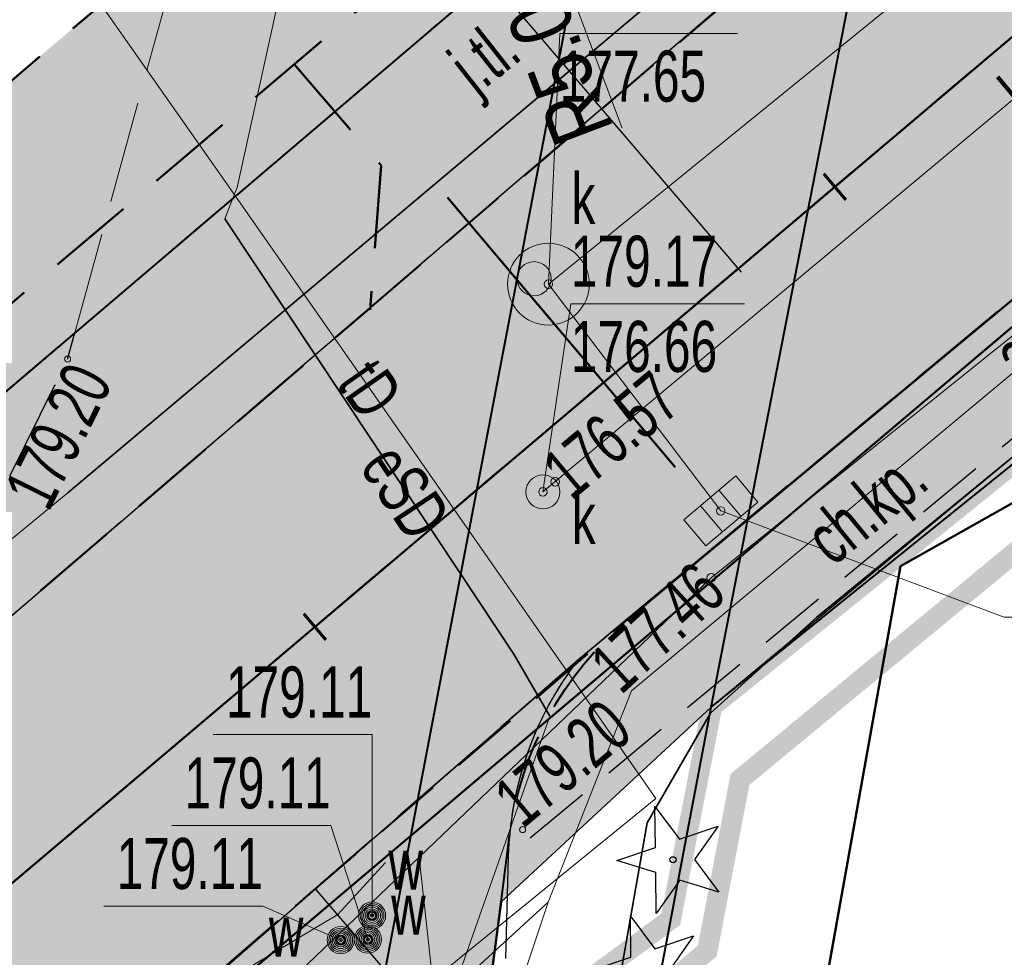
# Model space of a CAD drawing. Header units: metres. Extents: x 7429064 to 7431133, y 5709479 to 5714472.
# Tile 120 of 140: x 7429828 to 7429843, y 5710131 to 5710145. Entities that reach past the tile are written whole.
import ezdxf
from ezdxf.enums import TextEntityAlignment as Align

# ---------------------------------------------------------------- set-up
doc = ezdxf.new("R2010")
doc.units = ezdxf.units.M
for name, pattern in [('1', [0]), ('12', [3, 1, -1, 0, -1]), ('2_KTCR02', [1.5, 1, -0.5]), ('2_KTJZ01', [2, 1.5, -0.5]), ('2_KTKR01', [0]), ('3_14', [1, -1]), ('3_EGBU_A', [0]), ('3_KTCR02', [1.5, 1, -0.5]), ('3_KTJZ01', [2, 1.5, -0.5]), ('3_KTKR01', [0]), ('4', [2.5, 1.5, -1]), ('4_KTJZ01', [2, 1.5, -0.5]), ('4_SUBP02_05', [0]), ('4_SUOP03_13', [0]), ('4_SUOP03_17', [0]), ('4_SUPE_01', [0]), ('4_SUPK_01', [0]), ('4_SUPT_01', [0]), ('4_SUPW_01', [0]), ('7_1', [0]), ('7_SUBP02_05', [0]), ('7_SUOP03_03', [0]), ('7_SUOP03_07', [0]), ('7_SUPE_01', [0]), ('7_SUPK_01', [0]), ('7_SUPT_01', [0]), ('7_SUPW_01', [0]), ('8_SUPE_01', [0]), ('8_SUPT_01', [0]), ('CENTER2', [1.125, 0.75, -0.125, 0.125, -0.125]), ('DASHED', [19.05, 12.7, -6.35]), ('HIDDEN', [0.375, 0.25, -0.125])]:
    doc.linetypes.add(name, pattern=pattern)
for name, color, linetype in [('_1_Mapa', 7, 'Continuous'), ('_1_X-REFY', 7, 'Continuous'), ('C-DROGI-SYTUACJA-ETYKIETY', 7, 'Continuous'), ('D_1_LINIA_OPIS_ZJAZDY', 7, 'Continuous'), ('zzz.gaHSDomyslna', 7, 'Continuous')]:
    doc.layers.add(name, color=color, linetype=linetype)
doc.layers.add('_Brudnopis', color=22, linetype='Continuous', lineweight=50, plot=False)
for name, color, linetype, lineweight, true_color in [('_D_7_CZASOWE ZAJĘCIE_PRZEBUDOWA SIECI', 7, 'HIDDEN', 50, 0xd16900), ('DZIALKA_L_0', 7, '1', 40, 0x008000), ('HECZ DROGI ROWEROWE', 7, 'Continuous', 13, 0xff8a8a)]:
    doc.layers.add(name, color=color, linetype=linetype, lineweight=lineweight, true_color=true_color)
for name, color, linetype, lineweight in [('_D_7_PAS DROGOWY-LINIA ROZGR TEREN INW', 222, 'HIDDEN', 50), ('_D_7_TEREN NIEZBEDNY DLA OB_BUD', 252, 'HIDDEN', 50), ('_D_8_Wymiary', 7, 'Continuous', 20), ('D_1_LINIA_KRAWĘŻNIK_BET_20_30 WYN 0-2 CM', 5, 'HIDDEN', 40), ('D_1_LINIA_KRAWĘŻNIK_BET_20_30 WYN 12 CM - III', 7, 'Continuous', 50), ('EGBB_L_1', 252, '3_EGBU_A', 50), ('gaPoziome', 7, 'Continuous', 30), ('GMINA_L_0', 252, '12', 35), ('KRAWĘŻNIK BETONOWY 12_25 WYN 0 CM', 250, 'DASHED', 50), ('KTCR_E_T_1', 252, 'Continuous', 15), ('KTCR_L_1', 252, '2_KTCR02', 30), ('KTJZ_E_T_0', 252, 'Continuous', 15), ('KTJZ_L_0', 252, '2_KTJZ01', 30), ('KTJZ_L_0_a', 252, '4_KTJZ01', 18), ('KTKR_L_0', 252, '2_KTKR01', 30), ('KTOK_L_4', 252, 'Continuous', 35), ('OBOP_T_0', 82, 'Continuous', 30), ('OBREB_L_0', 252, '4', 18), ('RTPW_T_1', 252, 'Continuous', 15), ('SUBK_L_0', 252, '4_SUBP02_05', 18), ('SUOE_L_1', 252, '4_SUOP03_13', 35), ('SUOT_L_1', 252, '4_SUOP03_17', 35), ('SUPE_E_T_2', 252, 'Continuous', 15), ('SUPE_E_T_3', 252, 'Continuous', 15), ('SUPE_L_2', 252, '4_SUPE_01', 18), ('SUPE_L_2_a', 252, '8_SUPE_01', 18), ('SUPE_L_3', 252, '4_SUPE_01', 18), ('SUPK_E_T_4', 252, 'Continuous', 15), ('SUPK_L_0', 252, '4_SUPK_01', 18), ('SUPK_L_4', 252, '4_SUPK_01', 18), ('SUPT_E_T_0', 252, 'Continuous', 15), ('SUPT_L_0', 252, '4_SUPT_01', 18), ('SUPT_L_0_a', 252, '8_SUPT_01', 18), ('SUPW_L_0', 252, '4_SUPW_01', 18), ('SUTK_T_0', 252, 'Continuous', 18), ('SUTW_T_0', 252, 'Continuous', 18), ('SUUK_E_T_3', 252, 'Continuous', 15), ('SUUK_E_T_9', 252, 'Continuous', 15), ('SUUK_T_0', 252, 'Continuous', 18), ('SUUK_T_2', 252, 'Continuous', 18), ('SUUK_T_4', 252, 'Continuous', 18), ('SUUW_E_T_5', 252, 'Continuous', 15), ('SUUW_T_7', 252, 'Continuous', 18)]:
    doc.layers.add(name, color=color, linetype=linetype, lineweight=lineweight)
doc.layers.add('D_1_LINIA_OBRZEŻE_BET_6x30cm - III', color=24, linetype='Continuous', lineweight=30, transparency=0.3)
doc.layers.add('D_2_HECZ_ZJAZDY - KOSTKA BET', color=214, linetype='Continuous', lineweight=13, transparency=0.3)
for name, color, linetype, lineweight, true_color, transparency in [('D_2_HECZ_CHODNIK_KOSTKA', 7, 'Continuous', 0, 0xf7f588, 0.35), ('D_2_HECZ_JEZDNIA KR3- NOWA KONSTRUKCJA', 7, 'Continuous', 13, 0x99e6ff, 0.3), ('D_2_HECZ_ZIELEN', 7, 'Continuous', 13, 0xd6ffd6, 0.3)]:
    doc.layers.add(name, color=color, linetype=linetype, lineweight=lineweight, true_color=true_color, transparency=transparency)
doc.styles.add('major_arial', font='arial.ttf')
doc.styles.add('Styl Arial', font='arial.ttf', dxfattribs={"width": 0.8, "height": 0.9})
doc.dimstyles.new('1_500', dxfattribs={"dimtxt": 0.9, "dimasz": 1, "dimexe": 0.18, "dimexo": 0, "dimgap": 0.2, "dimtad": 4, "dimzin": 0, "dimdsep": 46, "dimtxsty": 'Styl Arial', "dimcen": 0.25, "dimclrd": 256, "dimclre": 256, "dimclrt": 256, "dimazin": 0, "dimtfac": 1, "dimtix": 1, "dimtmove": 1, "dimatfit": 3, "dimfxl": 0.18, "dimtolj": 1, "dimtzin": 0, "dimlwd": -1, "dimlwe": -1, "dimarcsym": 0})
doc.dimstyles.new('major_500', dxfattribs={"dimtxt": 0.8, "dimasz": 0.8, "dimexe": 0.5, "dimexo": 1, "dimgap": 0.3, "dimtad": 1, "dimzin": 1, "dimdsep": 46, "dimtxsty": 'major_arial', "dimcen": 0, "dimse1": 1, "dimse2": 1, "dimaunit": 1, "dimadec": 1, "dimazin": 0, "dimtfac": 1, "dimtix": 1, "dimtmove": 0, "dimatfit": 3, "dimfxl": 2, "dimfxlon": 1, "dimtolj": 1, "dimarcsym": 0})

# ---------------------------------------------------------------- blocks, each defined once
blk = doc.blocks.new('*D94')
at = {"layer": '_D_8_Wymiary', "transparency": 16777216}
blk.add_line((7429836.914, 5710143.059), (7429835.764, 5710146.106), dxfattribs=at)
blk.add_solid([(7429835.842, 5710146.135), (7429835.686, 5710146.076), (7429835.587, 5710146.573)], dxfattribs=at)
at = {"layer": 'Defpoints', "color": 0, "transparency": 16777216}
for p in [(7429835.587, 5710146.573), (7429837.354, 5710141.896)]:
    blk.add_point(p, dxfattribs=at)
at = {"layer": '_D_8_Wymiary', "transparency": 16777216, "insert": (7429835.904, 5710144.151), "char_height": 0.9, "attachment_point": 5, "rotation": 110.6898, "style": 'Styl Arial'}
blk.add_mtext('\\A1;R5.00', dxfattribs=at)
blk = doc.blocks.new('*D95')
at = {"layer": '_D_8_Wymiary', "color": 0, "lineweight": -2, "transparency": 16777216}
blk.add_line((7429821.764, 5710127.429), (7429817.921, 5710130.407), dxfattribs=at)
at = {"layer": '_D_8_Wymiary', "color": 0, "transparency": 16777216}
blk.add_solid([(7429818.002, 5710130.513), (7429817.839, 5710130.302), (7429817.288, 5710130.897)], dxfattribs=at)
at = {"layer": 'Defpoints', "color": 0, "transparency": 16777216}
for p in [(7429817.288, 5710130.897), (7429833.098, 5710118.648)]:
    blk.add_point(p, dxfattribs=at)
at = {"layer": '_D_8_Wymiary', "color": 0, "transparency": 16777216, "insert": (7429820.593, 5710129.233), "char_height": 0.8, "attachment_point": 5, "rotation": 322.2316, "style": 'major_arial'}
blk.add_mtext('\\A1;R20.00', dxfattribs=at)
blk = doc.blocks.new('3_OBOP01_01')
at = {"linetype": 'Continuous'}
for p, q in [((-0.3012, 0.09375), (-0.4937, 0.6621)), ((-0.4937, 0.6621), (-0.0039, 0.31545)), ((-0.0039, 0.31545), (0.4771, 0.67415)), ((0.4771, 0.67415), (0.2988, 0.1012)), ((-0.78225, -0.26495), (-0.3012, 0.09375)), ((0.2988, 0.1012), (0.7886, -0.24545)), ((-0.18225, -0.2575), (-0.78225, -0.26495)), ((0.01025, -0.82585), (-0.18225, -0.2575)), ((0.1886, -0.2529), (0.01025, -0.82585)), ((0.7886, -0.24545), (0.1886, -0.2529))]:
    blk.add_line(p, q, dxfattribs=at)
blk.add_circle((0, 0), 0.045, dxfattribs=at)
blk = doc.blocks.new('3_RTPW02')
at = {"linetype": 'Continuous'}
blk.add_circle((0, 0), 0.045, dxfattribs=at)
blk = doc.blocks.new('7_SUPS01_05')
at = {"linetype": 'Continuous'}
blk.add_circle((0, 0), 0.0625, dxfattribs=at)
blk = doc.blocks.new('7_SUPS01_08')
at = {"linetype": 'Continuous'}
blk.add_circle((0, 0), 0.0625, dxfattribs=at)
blk = doc.blocks.new('7_SUUS15_05')
at = {"linetype": 'Continuous'}
blk.add_circle((0, 0), 0.25, dxfattribs=at)
blk = doc.blocks.new('7_SUUS22_01')
at = {"linetype": 'Continuous'}
blk.add_circle((0, 0), 0.25, dxfattribs=at)
blk = doc.blocks.new('7_SUUS05')
at = {"linetype": 'Continuous'}
for p, q in [((-0.5, -0.25), (-0.5, 0.25)), ((-0.5, 0.25), (0.5, 0.25)), ((-0.175, 0.25), (-0.175, -0.25)), ((0.175, 0.25), (0.175, -0.25)), ((0.5, 0.25), (0.5, -0.25)), ((0.5, -0.25), (-0.5, -0.25))]:
    blk.add_line(p, q, dxfattribs=at)
blk = doc.blocks.new('7_SUUS25')
at = {"linetype": 'Continuous'}
for radius in [0.2, 0.175, 0.15, 0.125, 0.1, 0.075, 0.05, 0.025, 0.00715]:
    blk.add_circle((0, 0), radius, dxfattribs=at)
blk = doc.blocks.new('X-ref_MDCP_Szara')
at = {"layer": 'DZIALKA_L_0', "linetype": '1'}
for p, q in [((7429838.22, 5710134.56), (7429872.74, 5710162.37)), ((7429838.22, 5710134.56), (7429841.54, 5710151.59)), ((7429836.45, 5710146.5), (7429660.24, 5709996.55)), ((7429832.91, 5710127.96), (7429836.45, 5710146.5)), ((7429832.18, 5710102.87), (7429838.22, 5710134.56))]:
    blk.add_line(p, q, dxfattribs=at)
at = {"layer": 'EGBB_L_1', "linetype": '3_EGBU_A'}
for q in [(7429848, 5710140.58), (7429839.25, 5710126.84)]:
    blk.add_line((7429841, 5710136.63), q, dxfattribs=at)
at = {"layer": 'GMINA_L_0', "linetype": '12'}
blk.add_line((7429660.24, 5709996.55), (7429836.45, 5710146.5), dxfattribs=at)
at = {"layer": 'KTCR_L_1', "linetype": '3_KTCR02'}
for p, q in [((7429836.26, 5710135.25), (7429845.569, 5710142.976)), ((7429846.729, 5710141.886), (7429835.24, 5710132.37))]:
    blk.add_line(p, q, dxfattribs=at)
blk.add_arc((7429840.186, 5710132.239), 4.947, 142.512, 178.4831, dxfattribs=at)
at = {"layer": 'KTJZ_L_0', "linetype": '3_KTJZ01'}
for p, q in [((7429825.38, 5710133.7), (7429845.61, 5710151.08)), ((7429851.66, 5710148.03), (7429836.26, 5710135.25)), ((7429828.876, 5710140.054), (7429836.45, 5710146.5)), ((7429828.77, 5710139.67), (7429828.876, 5710140.054)), ((7429826.153, 5710134.364), (7429828.77, 5710139.67)), ((7429836.26, 5710135.25), (7429828.56, 5710128.54)), ((7429835.24, 5710132.37), (7429835.2, 5710130.87))]:
    blk.add_line(p, q, dxfattribs=at)
at = {"layer": 'KTJZ_L_0', "linetype": '3_14'}
for p, q in [((7429826.153, 5710134.364), (7429845.61, 5710151.08)), ((7429828.56, 5710128.54), (7429836.26, 5710135.25))]:
    blk.add_line(p, q, dxfattribs=at)
at = {"layer": 'KTJZ_L_0', "linetype": '3_KTJZ01'}
blk.add_arc((7429840.186, 5710132.239), 4.947, 142.512, 178.4831, dxfattribs=at)
at = {"layer": 'KTJZ_L_0_a', "linetype": '4_KTJZ01'}
for p, q in [((7429828.876, 5710140.054), (7429831.19, 5710148.48)), ((7429836.45, 5710146.5), (7429828.876, 5710140.054))]:
    blk.add_line(p, q, dxfattribs=at)
at = {"layer": 'KTKR_L_0', "linetype": '3_KTKR01'}
blk.add_line((7429845.569, 5710142.976), (7429836.26, 5710135.25), dxfattribs=at)
blk.add_arc((7429840.188, 5710132.238), 4.949, 142.5196, 178.4755, dxfattribs=at)
at = {"layer": 'KTOK_L_4'}
for p, q in [((7429839.77, 5710135.88), (7429843.337, 5710138.801)), ((7429838.21, 5710134.47), (7429839.77, 5710135.88)), ((7429837.28, 5710132.86), (7429838.21, 5710134.47)), ((7429835.94, 5710125.225), (7429837.28, 5710132.86))]:
    blk.add_line(p, q, dxfattribs=at)
at = {"layer": 'OBREB_L_0', "linetype": '4'}
blk.add_line((7429832.91, 5710127.96), (7429836.45, 5710146.5), dxfattribs=at)
at = {"layer": 'SUBK_L_0', "linetype": '7_SUBP02_05'}
blk.add_circle((7429835.83, 5710140.77), 0.6, dxfattribs=at)
at = {"layer": 'SUOE_L_1', "linetype": '7_SUOP03_03'}
for p, q in [((7429831.08, 5710141.73), (7429834.543, 5710136.511)), ((7429835.32, 5710135.34), (7429834.543, 5710136.511)), ((7429835.85, 5710134.43), (7429835.32, 5710135.34))]:
    blk.add_line(p, q, dxfattribs=at)
at = {"layer": 'SUOE_L_1', "linetype": '7_1'}
for p, q in [((7429831.08, 5710141.73), (7429834.543, 5710136.511)), ((7429834.543, 5710136.511), (7429835.32, 5710135.34)), ((7429835.32, 5710135.34), (7429835.85, 5710134.43))]:
    blk.add_line(p, q, dxfattribs=at)
at = {"layer": 'SUOT_L_1', "linetype": '7_SUOP03_07'}
for p in [(7429842.28, 5710149.07), (7429828.78, 5710137.71)]:
    blk.add_line(p, (7429835.919, 5710143.717), dxfattribs=at)
at = {"layer": 'SUOT_L_1', "linetype": '7_1'}
for p, q in [((7429835.919, 5710143.717), (7429842.28, 5710149.07)), ((7429828.78, 5710137.71), (7429835.919, 5710143.717))]:
    blk.add_line(p, q, dxfattribs=at)
at = {"layer": 'SUPE_L_2', "linetype": '7_SUPE_01'}
for p, q in [((7429831.197, 5710142.03), (7429831.08, 5710141.73)), ((7429831.08, 5710141.73), (7429834.543, 5710136.511)), ((7429834.543, 5710136.511), (7429835.32, 5710135.34)), ((7429835.32, 5710135.34), (7429835.85, 5710134.43)), ((7429835.85, 5710134.43), (7429834.57, 5710130.78))]:
    blk.add_line(p, q, dxfattribs=at)
at = {"layer": 'SUPE_L_2_a', "linetype": '8_SUPE_01'}
for p, q in [((7429831.26, 5710142.19), (7429833.16, 5710150.83)), ((7429831.197, 5710142.03), (7429831.26, 5710142.19))]:
    blk.add_line(p, q, dxfattribs=at)
at = {"layer": 'SUPE_L_3', "linetype": '7_SUPE_01'}
for p, q in [((7429837.051, 5710134.8), (7429853.867, 5710148.829)), ((7429835.824, 5710131.699), (7429837.051, 5710134.8)), ((7429835.824, 5710131.699), (7429830.438, 5710126.752)), ((7429835.236, 5710129.918), (7429835.824, 5710131.699))]:
    blk.add_line(p, q, dxfattribs=at)
at = {"layer": 'SUPK_L_0', "linetype": '7_SUPK_01'}
for p in [(7429846.81, 5710149.69), (7429838.36, 5710137.44)]:
    blk.add_line(p, (7429835.83, 5710140.77), dxfattribs=at)
at = {"layer": 'SUPK_L_0', "linetype": '7_1'}
for p, q in [((7429835.83, 5710140.77), (7429846.81, 5710149.69)), ((7429838.36, 5710137.44), (7429835.83, 5710140.77))]:
    blk.add_line(p, q, dxfattribs=at)
at = {"layer": 'SUPK_L_4', "linetype": '7_SUPK_01'}
blk.add_line((7429835.75, 5710137.72), (7429846.35, 5710146.57), dxfattribs=at)
at = {"layer": 'SUPK_L_4', "linetype": '7_1'}
blk.add_line((7429835.75, 5710137.72), (7429846.35, 5710146.57), dxfattribs=at)
at = {"layer": 'SUPT_L_0', "linetype": '7_SUPT_01'}
for p, q in [((7429835.919, 5710143.717), (7429842.28, 5710149.07)), ((7429828.78, 5710137.71), (7429835.919, 5710143.717)), ((7429831.235, 5710142.062), (7429837.405, 5710133.218)), ((7429816.38, 5710127.53), (7429828.78, 5710137.71)), ((7429837.405, 5710133.218), (7429833.273, 5710129.86))]:
    blk.add_line(p, q, dxfattribs=at)
at = {"layer": 'SUPT_L_0_a', "linetype": '8_SUPT_01'}
blk.add_line((7429826.66, 5710148.59), (7429831.235, 5710142.062), dxfattribs=at)
at = {"layer": 'SUPW_L_0', "linetype": '7_SUPW_01'}
for p, q in [((7429838.22, 5710136.46), (7429845.65, 5710142.43)), ((7429833.932, 5710132.357), (7429838.22, 5710136.46)), ((7429827.36, 5710126.07), (7429833.932, 5710132.357)), ((7429832.739, 5710131.514), (7429833.44, 5710132.28)), ((7429834.132, 5710130.535), (7429833.932, 5710132.357)), ((7429827.372, 5710128.332), (7429832.739, 5710131.514))]:
    blk.add_line(p, q, dxfattribs=at)
at = {"layer": 'SUPW_L_0', "linetype": '7_1'}
for p, q in [((7429838.22, 5710136.46), (7429845.65, 5710142.43)), ((7429833.932, 5710132.357), (7429838.22, 5710136.46)), ((7429827.36, 5710126.07), (7429833.932, 5710132.357)), ((7429833.44, 5710132.28), (7429832.739, 5710131.514)), ((7429833.932, 5710132.357), (7429834.132, 5710130.535)), ((7429832.739, 5710131.514), (7429827.372, 5710128.332))]:
    blk.add_line(p, q, dxfattribs=at)
at = {"layer": 'SUTK_T_0', "linetype": 'Continuous'}
for p, q in [((7429835.83, 5710140.77), (7429835.998, 5710144.449)), ((7429835.998, 5710144.449), (7429838.604, 5710144.449)), ((7429835.75, 5710137.72), (7429836.16, 5710140.481)), ((7429836.16, 5710140.481), (7429838.711, 5710140.481)), ((7429838.36, 5710137.44), (7429842.522, 5710135.881)), ((7429842.522, 5710135.881), (7429845.155, 5710135.881))]:
    blk.add_line(p, q, dxfattribs=at)
at = {"layer": 'SUTW_T_0', "linetype": 'Continuous'}
for p, q in [((7429830.909, 5710134.158), (7429833.243, 5710134.158)), ((7429833.24, 5710131.5), (7429833.243, 5710134.158)), ((7429830.301, 5710132.823), (7429832.635, 5710132.823)), ((7429833.18, 5710131.15), (7429832.635, 5710132.823)), ((7429829.304, 5710131.64), (7429831.638, 5710131.64)), ((7429832.78, 5710131.14), (7429831.638, 5710131.64))]:
    blk.add_line(p, q, dxfattribs=at)
at = {"layer": 'OBOP_T_0', "rotation": 269.9999974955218}
for p in [(7429837.66, 5710132.32), (7429837.3, 5710130.71)]:
    blk.add_blockref('3_OBOP01_01', p, dxfattribs=at)
at = {"layer": 'RTPW_T_1'}
for p in [(7429828.77, 5710139.67), (7429835.45, 5710132.763)]:
    blk.add_blockref('3_RTPW02', p, dxfattribs=at)
at = {"layer": 'SUTK_T_0'}
for p in [(7429835.83, 5710140.77), (7429835.928, 5710137.868), (7429835.75, 5710137.72), (7429838.36, 5710137.44)]:
    blk.add_blockref('7_SUPS01_05', p, dxfattribs=at)
at = {"layer": 'SUTW_T_0'}
for p in [(7429838.22, 5710136.46), (7429833.24, 5710131.5), (7429832.78, 5710131.14), (7429833.18, 5710131.15)]:
    blk.add_blockref('7_SUPS01_08', p, dxfattribs=at)
at = {"layer": 'SUUK_T_0', "rotation": 40.19281188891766}
blk.add_blockref('7_SUUS05', (7429838.36, 5710137.44), dxfattribs=at)
at = {"layer": 'SUUK_T_2'}
blk.add_blockref('7_SUUS15_05', (7429835.75, 5710137.72), dxfattribs=at)
at = {"layer": 'SUUK_T_4'}
blk.add_blockref('7_SUUS22_01', (7429835.62, 5710140.85), dxfattribs=at)
at = {"layer": 'SUUW_T_7'}
for p in [(7429833.24, 5710131.5), (7429832.78, 5710131.14), (7429833.18, 5710131.15)]:
    blk.add_blockref('7_SUUS25', p, dxfattribs=at)
at = {"layer": 'KTCR_E_T_1', "width": 0.7}
blk.add_text('ch.kp.', height=0.75, rotation=39.3517, dxfattribs=at).set_placement((7429840.552, 5710137.425), align=Align.MIDDLE)
at = {"layer": 'KTJZ_E_T_0', "width": 0.7}
blk.add_text('j.tl.', height=0.75, rotation=38.264, dxfattribs=at).set_placement((7429834.944, 5710144.034), align=Align.MIDDLE)
at = {"layer": 'RTPW_T_1', "width": 0.7}
blk.add_text('179.20', height=0.75, rotation=63.7449, dxfattribs=at).set_placement((7429828.77, 5710139.67), align=Align.TOP_RIGHT)
blk.add_text('179.20', height=0.75, rotation=39.8252, dxfattribs=at).set_placement((7429835.45, 5710132.763))
at = {"layer": 'SUPE_E_T_2', "width": 0.7}
blk.add_text('eSD', height=0.75, rotation=303.5657, dxfattribs=at).set_placement((7429833.736, 5710137.727), align=Align.MIDDLE)
at = {"layer": 'SUPE_E_T_3', "width": 0.7}
blk.add_text('2eNA', height=0.75, rotation=39.8357, dxfattribs=at).set_placement((7429843.314, 5710140.025), align=Align.MIDDLE)
at = {"layer": 'SUPK_E_T_4', "width": 0.7}
blk.add_text('ksD200', height=0.75, rotation=39.8587, dxfattribs=at).set_placement((7429843.535, 5710144.219), align=Align.MIDDLE)
at = {"layer": 'SUPT_E_T_0', "width": 0.7}
blk.add_text('tD', height=0.75, rotation=304.936, dxfattribs=at).set_placement((7429833.212, 5710139.233), align=Align.MIDDLE)
at = {"layer": 'SUTK_T_0', "width": 0.7}
for s, p in [('177.65', (7429835.998, 5710144.199)), ('179.17', (7429836.16, 5710141.481)), ('176.66', (7429836.16, 5710140.231))]:
    blk.add_text(s, height=0.75, dxfattribs=at).set_placement(p, align=Align.TOP_LEFT)
blk.add_text('176.57', height=0.75, rotation=39.8587, dxfattribs=at).set_placement((7429835.928, 5710137.868), align=Align.MIDDLE_LEFT)
at = {"layer": 'SUTW_T_0', "width": 0.7}
blk.add_text('177.46', height=0.75, rotation=42.68, dxfattribs=at).set_placement((7429838.22, 5710136.46), align=Align.MIDDLE_RIGHT)
for p in [(7429833.243, 5710134.408), (7429832.635, 5710133.073), (7429831.638, 5710131.89)]:
    blk.add_text('179.11', height=0.75, dxfattribs=at).set_placement(p, align=Align.RIGHT)
at = {"layer": 'SUUK_E_T_3', "width": 0.7}
blk.add_text('k', height=0.75, dxfattribs=at).set_placement((7429836.17, 5710141.651))
at = {"layer": 'SUUK_E_T_9', "width": 0.7}
blk.add_text('k', height=0.75, dxfattribs=at).set_placement((7429836.174, 5710136.955))
at = {"layer": 'SUUW_E_T_5', "width": 0.7}
for p in [(7429833.481, 5710131.879), (7429833.521, 5710131.219), (7429831.726, 5710130.895)]:
    blk.add_text('w', height=0.75, dxfattribs=at).set_placement(p)
blk = doc.blocks.new('*D109')
at = {"layer": '_D_8_Wymiary', "color": 0, "lineweight": -2, "transparency": 16777216}
for p, q in [((7429834.406, 5710150.525), (7429832.778, 5710152.423)), ((7429829.156, 5710148.658), (7429832.496, 5710151.522)), ((7429829.851, 5710146.619), (7429828.224, 5710148.517))]:
    blk.add_line(p, q, dxfattribs=at)
at = {"layer": '_D_8_Wymiary', "color": 0, "transparency": 16777216}
for points in [[(7429832.41, 5710151.624), (7429832.583, 5710151.421), (7429833.104, 5710152.043)], [(7429829.07, 5710148.759), (7429829.243, 5710148.557), (7429828.549, 5710148.137)]]:
    blk.add_solid(points, dxfattribs=at)
at = {"layer": 'Defpoints', "color": 0, "transparency": 16777216}
for p in [(7429833.104, 5710152.043), (7429836.653, 5710147.905), (7429832.098, 5710143.999)]:
    blk.add_point(p, dxfattribs=at)
at = {"layer": '_D_8_Wymiary', "color": 0, "transparency": 16777216, "insert": (7429830.365, 5710150.628), "char_height": 0.8, "attachment_point": 5, "rotation": 40.6152, "style": 'major_arial'}
blk.add_mtext('\\A1;6.00', dxfattribs=at)
blk = doc.blocks.new('gaHSPos')
at = {"color": 0, "linetype": 'Continuous', "lineweight": 0}
blk.add_point((0, 0), dxfattribs=at)
blk = doc.blocks.new('*U284')
at = {"layer": 'zzz.gaHSDomyslna', "color": 251}
for points in [[(7.236, 6.279, 0.12, 0.12, 0), (-0.078, 0.092, 0.12, 0.12, 0)], [(7.391, 6.096, 0.12, 0.12, 0), (0.078, -0.092, 0.12, 0.12, 0)]]:
    blk.add_lwpolyline(points, format="xyseb", dxfattribs=at)
at = {"color": 251}
for p in [(7.313, 6.187), (0, 0)]:
    blk.add_blockref('gaHSPos', p, dxfattribs=at)
blk = doc.blocks.new('*U285')
at = {"layer": 'zzz.gaHSDomyslna', "color": 140}
for points in [[(32.065, 27.127, 0.12, 0.12, 0), (35.118, 29.71, 0.12, 0.12, 0)], [(27.484, 23.252, 0.12, 0.12, 0), (30.538, 25.835, 0.12, 0.12, 0)]]:
    blk.add_lwpolyline(points, format="xyseb", dxfattribs=at)
at = {"color": 140}
blk.add_blockref('gaHSPos', (38.173, 32.295), dxfattribs=at)
blk = doc.blocks.new('X-ref_SOR')
at = {"layer": 'gaPoziome'}
for name, p in [('*U284', (7429836.33, 5710139.065)), ('*U285', (7429798.14, 5710106.756))]:
    blk.add_blockref(name, p, dxfattribs=at)
blk = doc.blocks.new('AeccTickLine')
at = {"color": 0, "linetype": 'ByBlock', "lineweight": -2}
blk.add_line((0, 1), (0, -1), dxfattribs=at)
blk = doc.blocks.new('OŚ_Dąbrowskiego_1')
at = {"layer": '_Brudnopis', "flags": 128}
blk.add_lwpolyline([(7429837.693, 5710138.082), (7429834.346, 5710142.04)], dxfattribs=at)
at = {"layer": '_D_8_Wymiary', "color": 1, "linetype": 'CENTER2', "lineweight": 35, "flags": 128}
blk.add_lwpolyline([(7429230.998, 5709660.664), (7429273.145, 5709676.622, 0.085629), (7429337.582, 5709714.618), (7429502.301, 5709854.381), (7429714.669, 5710036.139), (7429868.111, 5710165.952)], format="xyb", dxfattribs=at)
at = {"layer": 'C-DROGI-SYTUACJA-ETYKIETY', "color": 7, "linetype": 'Continuous', "lineweight": 60, "xscale": 0.25, "yscale": 0.25, "zscale": 0.25, "rotation": 40.23149243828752}
for p in [(7429840.034, 5710142.199), (7429832.4, 5710135.74)]:
    blk.add_blockref('AeccTickLine', p, dxfattribs=at)

msp = doc.modelspace()

# ---------------------------------------------------------------- hatches: boundary and pattern name
at = {"layer": 'D_2_HECZ_CHODNIK_KOSTKA', "transparency": 33554585}
h = msp.add_hatch(color=256, dxfattribs=at)
h.dxf.hatch_style = 1
h.paths.add_polyline_path([(7429846.912, 5710141.727), (7429846.711, 5710141.969), (7429844.599, 5710142.165), (7429837.005, 5710135.855, 0.187814), (7429835.261, 5710132.673), (7429835.134, 5710131.701), (7429838.22, 5710134.56), (7429843.337, 5710138.801)])
at = {"layer": 'D_2_HECZ_JEZDNIA KR3- NOWA KONSTRUKCJA'}
h = msp.add_hatch(color=256, dxfattribs=at)
h.dxf.hatch_style = 1
edge = h.paths.add_edge_path()
edge.add_arc((7429610.557, 5709990.469), 30, 310.559, 314.2935)
edge.add_arc((7429610.557, 5709990.469), 30, 314.2935, 325.3941)
edge.add_line((7429635.249, 5709973.431), (7429635.899, 5709972.672))
edge.add_line((7429635.899, 5709972.672), (7429667.702, 5709999.89))
edge.add_line((7429667.702, 5709999.89), (7429675.246, 5710006.347))
edge.add_line((7429675.246, 5710006.347), (7429712.724, 5710038.423))
edge.add_line((7429712.724, 5710038.423), (7429823.828, 5710132.378))
edge.add_line((7429823.828, 5710132.378), (7429834.316, 5710141.377))
edge.add_line((7429834.316, 5710141.377), (7429846.156, 5710151.524))
edge.add_line((7429846.156, 5710151.524), (7429850.099, 5710146.734))
edge.add_line((7429850.099, 5710146.734), (7429838.187, 5710136.85))
edge.add_line((7429838.187, 5710136.85), (7429827.698, 5710127.833))
edge.add_line((7429827.698, 5710127.833), (7429716.613, 5710033.854))
edge.add_line((7429716.613, 5710033.854), (7429633.474, 5709962.699))
edge.add_arc((7429636.726, 5709958.9), 5, 130.559, 193.2571)
edge.add_line((7429631.859, 5709957.753), (7429636.051, 5709939.958))
edge.add_line((7429636.051, 5709939.958), (7429630.653, 5709938.888))
edge.add_line((7429630.653, 5709938.888), (7429629.491, 5709943.821))
edge.add_arc((7429623.651, 5709942.445), 6, 13.2571, 130.559)
edge.add_line((7429619.749, 5709947.003), (7429619.729, 5709946.986))
edge.add_line((7429619.729, 5709946.986), (7429617.779, 5709949.265))
edge.add_line((7429617.779, 5709949.265), (7429606.383, 5709939.512))
edge.add_line((7429606.383, 5709939.512), (7429594.274, 5709929.149))
edge.add_line((7429594.274, 5709929.149), (7429594.825, 5709928.314))
edge.add_line((7429594.825, 5709928.314), (7429589.708, 5709924.935))
edge.add_arc((7429606.237, 5709899.9), 30, 123.434, 130.559)
edge.add_line((7429586.73, 5709922.692), (7429529.23, 5709873.48))
edge.add_line((7429529.23, 5709873.48), (7429502.179, 5709850.343))
edge.add_line((7429502.179, 5709850.343), (7429339.523, 5709712.33))
edge.add_arc((7429194.822, 5709882.942), 223.711, 294.66533, 310.3021, ccw=False)
edge.add_arc((7429190.304, 5709894.737), 236.317, 290.79615, 294.46753, ccw=False)
edge.add_line((7429274.207, 5709673.816), (7429245.41, 5709663.13))
edge.add_line((7429245.41, 5709663.13), (7429242.106, 5709661.907))
edge.add_line((7429242.106, 5709661.907), (7429240.354, 5709666.717))
edge.add_line((7429240.354, 5709666.717), (7429244.254, 5709668.201))
edge.add_line((7429244.254, 5709668.201), (7429272.082, 5709679.428))
edge.add_arc((7429195.246, 5709882.369), 217, 290.73736, 310.31443)
edge.add_line((7429335.641, 5709716.905), (7429500.355, 5709856.664))
edge.add_line((7429500.355, 5709856.664), (7429629.269, 5709966.997))
edge.add_line((7429629.269, 5709966.997), (7429630.064, 5709967.677))
at = {"layer": 'D_2_HECZ_ZIELEN'}
h = msp.add_hatch(color=256, dxfattribs=at)
h.dxf.hatch_style = 1
edge = h.paths.add_edge_path()
edge.add_line((7429833.212, 5710140.395), (7429833.375, 5710142.51))
edge.add_line((7429833.375, 5710142.51), (7429832.098, 5710143.999))
edge.add_line((7429832.098, 5710143.999), (7429820.181, 5710133.917))
edge.add_arc((7429833.098, 5710118.648), 20, 130.2315, 153.5086)
edge.add_arc((7429794.613, 5710137.829), 23, 310.2355, 333.5086, ccw=False)
edge.add_line((7429809.47, 5710120.27), (7429826.489, 5710134.669))
edge.add_line((7429826.489, 5710134.669), (7429833.212, 5710140.395))
at = {"layer": 'D_2_HECZ_ZJAZDY - KOSTKA BET', "transparency": 33554508}
h = msp.add_hatch(color=256, dxfattribs=at)
h.dxf.hatch_style = 1
edge = h.paths.add_edge_path()
edge.add_line((7429837.411, 5710147.02), (7429836.313, 5710146.786))
edge.add_arc((7429837.354, 5710141.896), 5, 102.0154, 130.2315)
edge.add_line((7429834.124, 5710145.713), (7429832.098, 5710143.999))
edge.add_line((7429832.098, 5710143.999), (7429833.375, 5710142.51))
edge.add_line((7429833.375, 5710142.51), (7429833.212, 5710140.388))
edge.add_line((7429833.212, 5710140.388), (7429840.048, 5710146.25))
edge.add_line((7429840.048, 5710146.25), (7429837.933, 5710146.412))
edge.add_line((7429837.933, 5710146.412), (7429837.411, 5710147.02))
h = msp.add_hatch(color=256, dxfattribs=at)
h.dxf.hatch_style = 1
edge = h.paths.add_edge_path()
edge.add_line((7429831.852, 5710127.059), (7429834.838, 5710129.31))
edge.add_line((7429834.838, 5710129.31), (7429835.24, 5710132.37))
edge.add_arc((7429840.171, 5710132.062), 4.941, 129.861, 176.4298, ccw=False)
edge.add_line((7429837.005, 5710135.855), (7429827.698, 5710127.833))
edge.add_arc((7429829.636, 5710125.543), 3, 52.4572, 130.2315, ccw=False)
edge.add_arc((7429830.855, 5710127.128), 1, -3.9937, 52.4572, ccw=False)
at = {"layer": 'HECZ DROGI ROWEROWE'}
h = msp.add_hatch(color=256, dxfattribs=at)
h.dxf.hatch_style = 1
edge = h.paths.add_edge_path()
edge.add_arc((7429796.82, 5710136.433), 20.404, 308.0322, 334.2528)
edge.add_arc((7429835.93, 5710116.897), 23.318, 143.7897, 152.7624, ccw=False)
edge.add_arc((7429839.325, 5710112.767), 28.527, 132.1511, 141.1238, ccw=False)
edge.add_line((7429820.181, 5710133.917), (7429834.124, 5710145.713))
edge.add_arc((7429837.354, 5710141.896), 5, 102.0154, 130.2315, ccw=False)
edge.add_line((7429836.313, 5710146.786), (7429842.063, 5710148.01))
edge.add_line((7429842.063, 5710148.01), (7429845.234, 5710150.73))
edge.add_line((7429845.234, 5710150.73), (7429843.045, 5710150.264))
edge.add_arc((7429842.629, 5710152.22), 2, 169.0596, 282.0154, ccw=False)
edge.add_line((7429840.665, 5710152.6), (7429846.908, 5710184.895))
edge.add_arc((7429848.38, 5710184.61), 1.5, 109.3988, 169.0596, ccw=False)
edge.add_line((7429847.882, 5710186.025), (7429848.854, 5710186.367))
edge.add_line((7429848.854, 5710186.367), (7429847.265, 5710191.424))
edge.add_line((7429847.265, 5710191.424), (7429846.903, 5710192.479))
edge.add_line((7429846.903, 5710192.479), (7429845.675, 5710198.449))
edge.add_arc((7429825.958, 5710195.082), 20.002, -10.9391, 9.6882, ccw=False)
edge.add_line((7429845.597, 5710191.287), (7429839.403, 5710159.242))
edge.add_arc((7429819.766, 5710163.038), 20, 310.2315, 349.0596, ccw=False)
edge.add_line((7429832.684, 5710147.769), (7429817.64, 5710135.042))
edge.add_arc((7429832.495, 5710117.483), 23, 130.2315, 151.7604)
edge.add_arc((7429794.613, 5710137.829), 20, 310.2315, 331.7604, ccw=False)
edge.add_line((7429807.531, 5710122.56), (7429710.78, 5710040.708))
edge.add_line((7429710.78, 5710040.708), (7429674.341, 5710009.522))
edge.add_arc((7429663.288, 5710022.437), 17, 303.434, 310.559, ccw=False)
edge.add_line((7429672.654, 5710008.25), (7429665.175, 5710003.312))
edge.add_arc((7429654.155, 5710020.002), 20, 287.2523, 303.434, ccw=False)
edge.add_line((7429660.087, 5710000.902), (7429655.396, 5709999.445))
edge.add_arc((7429662.069, 5709977.958), 22.5, 107.2523, 130.559)
edge.add_line((7429647.439, 5709995.052), (7429638.424, 5709987.337))
edge.add_arc((7429653.054, 5709970.242), 22.5, 130.559, 144.5953)
edge.add_line((7429634.715, 5709983.278), (7429621.962, 5709965.306))
edge.add_arc((7429606.364, 5709977.009), 19.5, 310.559, 323.1201, ccw=False)
edge.add_line((7429619.043, 5709962.194), (7429498.409, 5709858.948))
edge.add_line((7429498.409, 5709858.948), (7429409.747, 5709783.718))
edge.add_line((7429409.747, 5709783.718), (7429333.7, 5709719.193))
edge.add_arc((7429195.246, 5709882.369), 214, 294.99294, 310.31443, ccw=False)
edge.add_line((7429285.662, 5709688.408), (7429286.787, 5709685.755))
edge.add_arc((7429195.216, 5709882.43), 216.948, 294.96649, 310.31053)
edge.add_line((7429335.566, 5709716.997), (7429500.277, 5709856.756))
edge.add_line((7429500.277, 5709856.756), (7429621.38, 5709960.403))
edge.add_line((7429621.38, 5709960.403), (7429627.625, 5709965.748))
edge.add_line((7429627.625, 5709965.748), (7429629.904, 5709967.698))
edge.add_line((7429629.904, 5709967.698), (7429629.179, 5709968.529))
edge.add_arc((7429630.687, 5709969.843), 2, 144.5953, 221.0823, ccw=False)
edge.add_line((7429629.056, 5709971.002), (7429636.752, 5709981.829))
edge.add_arc((7429653.054, 5709970.242), 20, 130.559, 144.5953, ccw=False)
edge.add_line((7429640.049, 5709985.437), (7429649.631, 5709993.62))
edge.add_arc((7429662.069, 5709977.958), 20, 107.2523, 128.4533, ccw=False)
edge.add_line((7429656.137, 5709997.058), (7429665.185, 5709999.868))
edge.add_line((7429665.185, 5709999.868), (7429673.721, 5710005.504))
edge.add_arc((7429657.258, 5710030.439), 29.88, 303.434, 310.559)
edge.add_line((7429676.687, 5710007.738), (7429712.64, 5710038.509))
edge.add_line((7429712.64, 5710038.509), (7429809.391, 5710120.361))
edge.add_line((7429809.391, 5710120.361), (7429809.391, 5710120.361))

# ---------------------------------------------------------------- linework, layer by layer
at = {"layer": '_Brudnopis', "flags": 128}
msp.add_lwpolyline([(7429230.998, 5709660.664), (7429273.145, 5709676.622, 0.085605), (7429337.585, 5709714.618), (7429368.823, 5709741.125), (7429502.301, 5709854.381), (7429714.669, 5710036.139), (7429868.111, 5710165.952)], format="xyb", dxfattribs=at)
msp.add_lwpolyline([(7429504.409, 5709851.907), (7429716.775, 5710033.663), (7429870.21, 5710163.471)], dxfattribs=at)
at = {"layer": '_D_7_CZASOWE ZAJĘCIE_PRZEBUDOWA SIECI', "ltscale": 10, "const_width": 0.3, "flags": 128}
msp.add_lwpolyline([(7429848.113, 5710185.576), (7429846.14, 5710175.38), (7429837.627, 5710131.447), (7429832.91, 5710127.96), (7429845.46, 5710193.24), (7429844.52, 5710205.48), (7429847.625, 5710204.436)], dxfattribs=at)
at = {"layer": '_D_7_PAS DROGOWY-LINIA ROZGR TEREN INW', "ltscale": 10, "const_width": 0.3, "flags": 128}
for points in [[(7429841.555, 5710151.67), (7429841.54, 5710151.59), (7429856.42, 5710163.13), (7429863.215, 5710154.696), (7429838.22, 5710134.56)], [(7429287.498, 5709689.141), (7429307.71, 5709696.948), (7429435.698, 5709805.84), (7429660.078, 5709996.74), (7429836.288, 5710146.69)]]:
    msp.add_lwpolyline(points, dxfattribs=at)
at = {"layer": '_D_7_TEREN NIEZBEDNY DLA OB_BUD', "ltscale": 10, "const_width": 0.3, "flags": 128}
msp.add_lwpolyline([(7429838.642, 5710133.498), (7429838.163, 5710130.983), (7429669.785, 5709988.07), (7429674.221, 5709982.833), (7429665.132, 5709974.906), (7429667.705, 5709971.871), (7429662.832, 5709967.707), (7429665.637, 5709964.494), (7429637.109, 5709939.516), (7429616.438, 5709933.991), (7429410.711, 5709758.425), (7429398.46, 5709756.965), (7429363.725, 5709727.377), (7429364.497, 5709726.485), (7429330.157, 5709696.304), (7429317.553, 5709687.475), (7429303.139, 5709679.24), (7429296.402, 5709677.454), (7429295.854, 5709678.755), (7429285.213, 5709675.171), (7429285.468, 5709665.629), (7429278.469, 5709665.47), (7429278.347, 5709670.061), (7429254.481, 5709660.887), (7429229.937, 5709651.368), (7429224.487, 5709665.833), (7429244.657, 5709675.131), (7429249.847, 5709679.192), (7429269.079, 5709686.95), (7429282.549, 5709692.752), (7429296.468, 5709699.803), (7429307.464, 5709706.348), (7429318.986, 5709714.248), (7429330.313, 5709723.204), (7429495.004, 5709862.943), (7429615.273, 5709965.877), (7429632.42, 5709989.108), (7429648.373, 5710002.762), (7429661.377, 5710006.8), (7429669.911, 5710012.64), (7429707.476, 5710044.593), (7429834.508, 5710152.316), (7429838.121, 5710158.939), (7429844.755, 5710193.28), (7429843.741, 5710206.48), (7429852.314, 5710203.598), (7429849.368, 5710188.375), (7429850.227, 5710185.684), (7429848.746, 5710185.163), (7429846.827, 5710175.247), (7429842.58, 5710153.283), (7429856.534, 5710164.104), (7429864.199, 5710154.59)], close=True, dxfattribs=at)
at = {"layer": 'D_1_LINIA_KRAWĘŻNIK_BET_20_30 WYN 0-2 CM', "ltscale": 4, "flags": 128}
for points in [[(7429833.2, 5710140.409), (7429845.539, 5710150.991)], [(7429827.698, 5710127.833), (7429837.005, 5710135.855)]]:
    msp.add_lwpolyline(points, dxfattribs=at)
msp.add_lwpolyline([(7429835.134, 5710131.701), (7429835.261, 5710132.673, -0.187814), (7429837.005, 5710135.855)], format="xyb", dxfattribs=at)
at = {"layer": 'D_1_LINIA_KRAWĘŻNIK_BET_20_30 WYN 12 CM - III', "flags": 128}
for points in [[(7429844.599, 5710142.165), (7429837.005, 5710135.855)], [(7429834.81, 5710129.215), (7429835.134, 5710131.701)]]:
    msp.add_lwpolyline(points, dxfattribs=at)
at = {"layer": 'D_1_LINIA_OBRZEŻE_BET_6x30cm - III', "flags": 128}
msp.add_lwpolyline([(7429846.912, 5710141.727), (7429843.337, 5710138.801), (7429838.22, 5710134.56), (7429835.134, 5710131.701)], dxfattribs=at)
at = {"layer": 'D_1_LINIA_OPIS_ZJAZDY', "color": 7, "linetype": 'Continuous', "lineweight": -3}
for points in [[(7429823.138, 5710159.083), (7429838.662, 5710140.945)], [(7429843.728, 5710118.671), (7429832.41, 5710131.895)]]:
    msp.add_lwpolyline(points, dxfattribs=at)
at = {"layer": 'KRAWĘŻNIK BETONOWY 12_25 WYN 0 CM', "ltscale": 0.1, "flags": 128}
for points in [[(7429845.675, 5710198.449, -0.090259), (7429845.597, 5710191.287), (7429839.403, 5710159.242, -0.171059), (7429832.684, 5710147.769), (7429817.64, 5710135.042, 0.094215), (7429812.233, 5710128.365, -0.094215), (7429807.531, 5710122.56)], [(7429837.411, 5710147.02), (7429836.313, 5710146.786, 0.123742), (7429834.124, 5710145.713), (7429820.181, 5710133.917, 0.101916), (7429815.198, 5710127.569, -0.101916), (7429809.468, 5710120.269), (7429736.706, 5710058.712)]]:
    msp.add_lwpolyline(points, format="xyb", dxfattribs=at)
for points in [[(7429832.098, 5710143.999), (7429833.375, 5710142.51), (7429833.212, 5710140.395)], [(7429809.47, 5710120.27), (7429827.734, 5710135.722), (7429833.2, 5710140.409)]]:
    msp.add_lwpolyline(points, dxfattribs=at)

# ---------------------------------------------------------------- block references
at = {"layer": '_1_Mapa'}
msp.add_blockref('X-ref_MDCP_Szara', (0, 0), dxfattribs=at)
at = {"layer": '_1_X-REFY'}
for name in ['X-ref_SOR', 'OŚ_Dąbrowskiego_1']:
    msp.add_blockref(name, (0, 0), dxfattribs=at)

# ---------------------------------------------------------------- dimensions: what is measured, and where the dimension line sits
at = {"layer": '_D_8_Wymiary'}
dim = msp.add_aligned_dim(p1=(7429832.098, 5710143.999), p2=(7429836.653, 5710147.905), distance=5.452, dimstyle='major_500', override={"dimse1": 0, "dimse2": 0, "dimtmove": 1}, dxfattribs=at)
dim.commit()
dim.dimension.update_dxf_attribs({"geometry": '*D109', "text_midpoint": (7429830.365, 5710150.628)})
for center, mpoint, dimstyle, override, picture, middle in [((7429837.354, 5710141.896), (7429835.587, 5710146.573), '1_500', {"dimscale": 0.5}, '*D94', (7429836.427, 5710144.348)), ((7429833.098, 5710118.648), (7429817.288, 5710130.897), 'major_500', {"dimse1": 0, "dimse2": 0, "dimtmove": 1}, '*D95', (7429820.159, 5710128.673))]:
    dim = msp.add_radius_dim(center=center, mpoint=mpoint, dimstyle=dimstyle, override=override, dxfattribs=at)
    dim.commit()
    dim.dimension.update_dxf_attribs({"geometry": picture, "text_midpoint": middle, "dimtype": 132})

doc.saveas('drawing.dxf')
